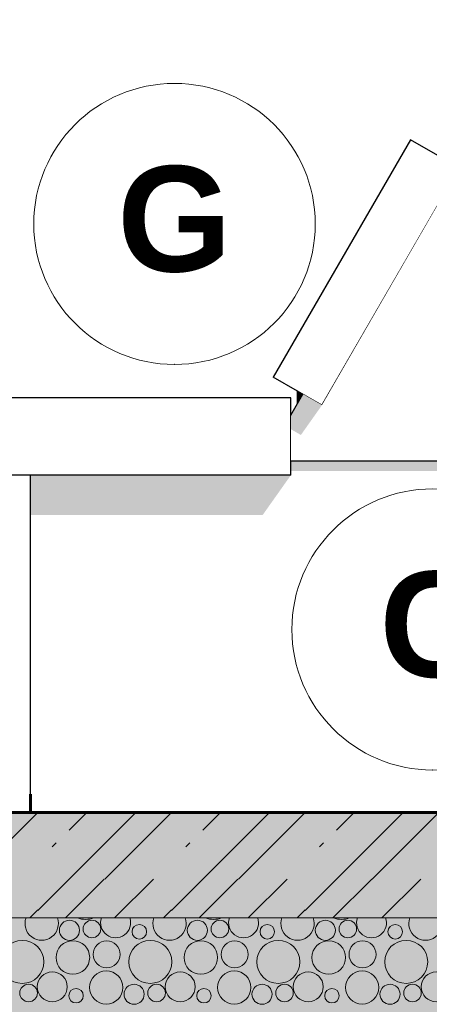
# Model space of a CAD drawing. Header units: millimetres. Extents: x 1794573 to 1818738, y -4558 to 6447.
# Tile 3 of 245: x 1800031 to 1800613, y -273 to 1128. Entities that reach past the tile are written whole.
import ezdxf
from ezdxf.enums import TextEntityAlignment as Align

# ---------------------------------------------------------------- set-up
doc = ezdxf.new("R2010")
doc.units = ezdxf.units.MM
doc.header["$MEASUREMENT"] = 0
doc.linetypes.add('Wipeout_Contour', pattern=[1000, 0, -1000])
for name, color, linetype in [('3 - ZÁKLADOVÉ PASY.3D', 7, 'Continuous'), ('4 - OBKLADY VNITŘNÍ.3D', 7, 'Continuous'), ('4 - PRVKY KLEMPÍŘSKÉ.3D', 7, 'Continuous'), ('5 - SRUB - STĚNY NOSNÉ.4D', 7, 'Continuous'), ('6 - ROUBENKA - ZÁBRADLÍ.5D', 7, 'Continuous'), ('Konstrukce – Dělicí čáry vrstev', 7, 'Continuous'), ('Nové_2 - TEXT HLAVNÍ NS.2D', 7, 'Continuous'), ('Nové_4 - ZDIVO - STĚNY NOSNÉ.3D', 7, 'Continuous'), ('Nové_Výplně - Povrchové', 7, 'Continuous'), ('Výplně - Povrchové', 7, 'Continuous'), ('Výplně – Řezové', 7, 'Continuous')]:
    doc.layers.add(name, color=color, linetype=linetype)
doc.styles.add('GENEROVANÝ_STYL_2', font='Arial Bold.ttf')

# ---------------------------------------------------------------- blocks, each defined once
blk = doc.blocks.new('Řez_12', base_point=(1118812.4, 0))
at = {"color": 254, "linetype": 'Wipeout_Contour', "lineweight": 0, "ltscale": 10802719.34709954}
blk.add_wipeout([(1800046.5, 26), (1800896.5, 26), (1800896.5, 500), (1800416.5, 500), (1800416.5, 480), (1800046.5, 480)], dxfattribs=at).dxf.layer = 'Nové_Výplně - Povrchové'
at = {"layer": 'Nové_4 - ZDIVO - STĚNY NOSNÉ.3D', "linetype": 'Continuous', "lineweight": 0, "true_color": 0x000000}
for points in [[(1800806, 500), (1800416.5, 500), (1800416.5, 485.9), (1800684.3, 485.9), (1800769.4, 436.7)], [(1800046.5, 480), (1800046.5, 423.4), (1800376.5, 423.4), (1800416.5, 480)]]:
    blk.add_hatch(color=18, dxfattribs=at).paths.add_polyline_path(points)
at = {"layer": 'Nové_4 - ZDIVO - STĚNY NOSNÉ.3D', "color": 7, "linetype": 'Continuous', "lineweight": 30}
for p, q in [((1800785.2, 500), (1800806, 500)), ((1800806, 500), (1800896.5, 500)), ((1800896.5, 500), (1800896.5, 166.7)), ((1800046.5, 26), (1800046.5, 480))]:
    blk.add_line(p, q, dxfattribs=at)
blk = doc.blocks.new('Řez_33', base_point=(1118812.4, 0))
at = {"color": 254, "linetype": 'Wipeout_Contour', "lineweight": 0, "ltscale": 10801558.42783133}
blk.add_wipeout([(1800416.5, 480), (1800416.5, 510), (1800416.5, 550), (1800416.5, 590), (1799946.5, 590), (1799946.5, 480)], dxfattribs=at).dxf.layer = 'Výplně - Povrchové'
at = {"layer": '6 - ROUBENKA - ZÁBRADLÍ.5D', "color": 7, "linetype": 'Continuous', "lineweight": 30}
for p, q in [((1800416.5, 590), (1799946.5, 590)), ((1799946.5, 480), (1799946.5, 590)), ((1800416.5, 550), (1800416.5, 590)), ((1800416.5, 510), (1800416.5, 550)), ((1800416.5, 480), (1800416.5, 510)), ((1800416.5, 480), (1799946.5, 480))]:
    blk.add_line(p, q, dxfattribs=at)
blk = doc.blocks.new('Řez_34', base_point=(1118812.4, 0))
at = {"color": 254, "linetype": 'Wipeout_Contour', "lineweight": 0, "ltscale": 7202094.872648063}
blk.add_wipeout([(1800460.7, 579.6), (1800655.7, 917.3), (1800586.4, 957.3), (1800391.4, 619.6)], dxfattribs=at).dxf.layer = 'Výplně - Povrchové'
at = {"layer": '6 - ROUBENKA - ZÁBRADLÍ.5D', "color": 7, "linetype": 'Continuous', "lineweight": 30}
for p, q in [((1800586.4, 957.3), (1800391.4, 619.6)), ((1800655.7, 917.3), (1800586.4, 957.3)), ((1800655.7, 917.3), (1800460.7, 579.6)), ((1800460.7, 579.6), (1800391.4, 619.6))]:
    blk.add_line(p, q, dxfattribs=at)
blk = doc.blocks.new('*X40', base_point=(1118812.4, 0))
at = {"layer": 'Výplně – Řezové', "color": 7, "linetype": 'Continuous', "lineweight": 0}
for centre, radius in [((1800101.8, -167.7), 14.3), ((1800133.7, -165.9), 12.5), ((1800283.6, -167.7), 14.3), ((1800315.6, -165.9), 12.5), ((1800465.5, -167.7), 14.3), ((1800497.4, -165.9), 12.5), ((1800201.1, -169.8), 10.3), ((1800382.9, -169.8), 10.3), ((1800564.8, -169.8), 10.3), ((1800034.8, -212.6), 30.6), ((1800216.7, -212.6), 30.6), ((1800398.6, -212.6), 30.6), ((1800580.4, -212.6), 30.6), ((1800106.6, -206.4), 23.9), ((1800154.6, -202), 19.2), ((1800288.5, -206.4), 23.9), ((1800336.5, -202), 19.2), ((1800470.3, -206.4), 23.9), ((1800518.3, -202), 19.2), ((1800077.4, -248.1), 21.3), ((1800154.1, -249.1), 23.7), ((1800259.2, -248.1), 21.3), ((1800336, -249.1), 23.7), ((1800441.1, -248.1), 21.3), ((1800517.8, -249.1), 23.7), ((1800623, -248.1), 21.3), ((1800043.7, -256.9), 12.5), ((1800111.1, -260.8), 10.3), ((1800193.6, -258.7), 14.3), ((1800225.6, -256.9), 12.5), ((1800292.9, -260.8), 10.3), ((1800375.5, -258.7), 14.3), ((1800407.4, -256.9), 12.5), ((1800474.8, -260.8), 10.3), ((1800557.4, -258.7), 14.3), ((1800589.3, -256.9), 12.5)]:
    blk.add_circle(centre, radius, dxfattribs=at)
for centre, radius, start, end in [((1800062.3, -158.1), 23.7, 159.8511, 20.1489), ((1800124.8, -121.6), 30.6, 248.0885, 291.9115), ((1800167.4, -157.1), 21.3, 160.608, 19.392), ((1800244.1, -158.1), 23.7, 159.8511, 20.1489), ((1800306.7, -121.6), 30.6, 248.0885, 291.9115), ((1800349.2, -157.1), 21.3, 160.608, 19.392), ((1800426, -158.1), 23.7, 159.8511, 20.1489), ((1800488.6, -121.6), 30.6, 248.0885, 291.9115), ((1800531.1, -157.1), 21.3, 160.608, 19.392), ((1800607.8, -158.1), 23.7, 159.8511, 20.1489)]:
    blk.add_arc(centre, radius, start, end, dxfattribs=at)
blk = doc.blocks.new('*X41', base_point=(1118812.4, 0))
at = {"layer": 'Výplně – Řezové', "color": 7, "linetype": 'Continuous', "lineweight": 0}
for p, q in [((1799961.9, -94.7), (1800056.6, 0)), ((1800101.3, -94.7), (1800196, 0)), ((1800101.3, -25), (1800126.3, 0)), ((1800151.9, -94.7), (1800246.6, 0)), ((1800291.3, -94.7), (1800386, 0)), ((1800291.3, -25), (1800316.3, 0)), ((1800341.9, -94.7), (1800436.6, 0)), ((1800481.3, -94.7), (1800576, 0)), ((1800481.3, -25), (1800506.3, 0)), ((1800531.9, -94.7), (1800626.6, 0)), ((1800077.3, -48.9), (1800083, -43.3)), ((1800267.3, -48.9), (1800273, -43.3)), ((1800457.3, -48.9), (1800463, -43.3)), ((1800056.6, -139.4), (1800101.3, -94.7)), ((1800096, -150), (1800151.3, -94.7)), ((1800165.7, -150), (1800221, -94.7)), ((1800246.6, -139.4), (1800291.3, -94.7)), ((1800286, -150), (1800341.3, -94.7)), ((1800355.7, -150), (1800411, -94.7)), ((1800436.6, -139.4), (1800481.3, -94.7)), ((1800476, -150), (1800531.3, -94.7)), ((1800545.7, -150), (1800601, -94.7)), ((1800045.4, -150), (1800056.6, -138.8)), ((1800235.4, -150), (1800246.6, -138.8)), ((1800425.4, -150), (1800436.6, -138.8))]:
    blk.add_line(p, q, dxfattribs=at)
blk = doc.blocks.new('Řez_39', base_point=(1118812.4, 0))
at = {"layer": '5 - SRUB - STĚNY NOSNÉ.4D', "color": 7, "linetype": 'Continuous', "lineweight": 60}
blk.add_line((1814611.1, 0), (1798679.7, 0), dxfattribs=at)
at = {"layer": 'Konstrukce – Dělicí čáry vrstev', "color": 7, "linetype": 'Continuous', "lineweight": 0}
blk.add_line((1814611.1, -150), (1798679.7, -150), dxfattribs=at)
at = {"layer": '5 - SRUB - STĚNY NOSNÉ.4D', "lineweight": 0}
for name in ['*X41', '*X40']:
    blk.add_blockref(name, (1118812.4, 0), dxfattribs=at)
blk = doc.blocks.new('Řez_40', base_point=(1118812.4, 0))
at = {"color": 254, "linetype": 'Wipeout_Contour', "lineweight": 0, "ltscale": 7201885.967199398}
blk.add_wipeout([(1800046.5, 0), (1800896.5, 0), (1800896.5, 26), (1800046.5, 26)], dxfattribs=at).dxf.layer = 'Výplně - Povrchové'
at = {"layer": '3 - ZÁKLADOVÉ PASY.3D', "color": 7, "linetype": 'Continuous', "lineweight": 60}
blk.add_line((1800046.5, 26), (1800046.5, 0), dxfattribs=at)
blk = doc.blocks.new('Řez_46', base_point=(1118812.4, 0))
at = {"color": 254, "linetype": 'Wipeout_Contour', "lineweight": 0, "ltscale": 23459917.1992725}
blk.add_wipeout([(1800416.5, 565.5), (1800416.5, 500), (1800785.2, 500), (1803573.1, 5329.3), (1811376.5, 5738.3), (1812886.9, 2000), (1813269.7, 2000), (1811610.8, 6106), (1803362, 5673.7), (1800628.4, 933), (1800655.7, 917.3), (1800460.7, 579.6), (1800433.6, 595.2)], dxfattribs=at).dxf.layer = 'Výplně - Povrchové'
at = {"layer": '4 - PRVKY KLEMPÍŘSKÉ.3D', "linetype": 'Continuous', "lineweight": 0, "true_color": 0x000000}
blk.add_hatch(color=18, dxfattribs=at).paths.add_polyline_path([(1800416.5, 545.3), (1800430.7, 537.1), (1800460.7, 579.6), (1800433.6, 595.2), (1800416.5, 565.5)])
at = {"layer": '4 - PRVKY KLEMPÍŘSKÉ.3D', "color": 181, "linetype": 'Continuous', "lineweight": 30, "true_color": 0x9e3eff}
for p, q in [((1800416.5, 565.5), (1800433.6, 595.2)), ((1800785.2, 500), (1800416.5, 500))]:
    blk.add_line(p, q, dxfattribs=at)
blk = doc.blocks.new('Řez_76', base_point=(1118812.4, 0))
at = {"color": 254, "linetype": 'Wipeout_Contour', "lineweight": 0, "ltscale": 7201707.294827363}
blk.add_wipeout([(1800426.2, 597.1), (1800427.2, 598.9), (1800426.3, 599.4), (1800426.2, 599.3)], dxfattribs=at).dxf.layer = 'Výplně - Povrchové'
at = {"color": 254, "linetype": 'Wipeout_Contour', "lineweight": 0, "ltscale": 7201711.956527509}
blk.add_wipeout([(1800426.2, 588.2), (1800431.1, 596.6), (1800427.2, 598.9), (1800426.2, 597.1)], dxfattribs=at).dxf.layer = 'Výplně - Povrchové'
at = {"color": 254, "linetype": 'Wipeout_Contour', "lineweight": 0, "ltscale": 7201717.893277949}
blk.add_wipeout([(1800431.1, 596.6), (1800426.2, 588.2), (1800426.2, 582.3), (1800433.6, 595.2)], dxfattribs=at).dxf.layer = 'Výplně - Povrchové'
at = {"layer": '4 - PRVKY KLEMPÍŘSKÉ.3D', "linetype": 'Continuous', "lineweight": 0, "true_color": 0x000000}
for points in [[(1800426.2, 597.1), (1800427.2, 598.9), (1800426.3, 599.4), (1800426.2, 599.3)], [(1800426.2, 588.2), (1800431.1, 596.6), (1800427.2, 598.9), (1800426.2, 597.1)], [(1800431.1, 596.6), (1800426.2, 588.2), (1800426.2, 582.3), (1800433.6, 595.2)]]:
    blk.add_hatch(color=18, dxfattribs=at).paths.add_polyline_path(points)
at = {"layer": '4 - PRVKY KLEMPÍŘSKÉ.3D', "color": 181, "linetype": 'Continuous', "lineweight": 30, "true_color": 0x9e3eff}
for p, q in [((1800426.3, 599.4), (1800426.2, 599.3)), ((1800426.2, 597.1), (1800426.2, 599.3)), ((1800426.2, 588.2), (1800426.2, 597.1)), ((1800426.2, 582.3), (1800426.2, 588.2))]:
    blk.add_line(p, q, dxfattribs=at)
blk = doc.blocks.new('Řez_88', base_point=(1118812.4, 0))
at = {"layer": '4 - PRVKY KLEMPÍŘSKÉ.3D', "linetype": 'Continuous', "lineweight": 0, "true_color": 0x000000}
blk.add_hatch(color=18, dxfattribs=at).paths.add_polyline_path([(1800426, 594.6), (1800426, 596.7), (1800426, 596.7), (1800426, 596.7)])
blk = doc.blocks.new('Řez_90', base_point=(1118812.4, 0))
at = {"color": 254, "linetype": 'Wipeout_Contour', "lineweight": 0, "ltscale": 10802557.71391884}
blk.add_wipeout([(1800426, 597.1), (1800426.2, 597.4), (1800426.2, 599.3), (1800426.3, 599.4), (1800426.2, 599.5), (1800426, 599.3)], dxfattribs=at).dxf.layer = 'Výplně - Povrchové'
at = {"color": 254, "linetype": 'Wipeout_Contour', "lineweight": 0, "ltscale": 9002130.741121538}
blk.add_wipeout([(1800426, 597.1), (1800426, 588.2), (1800426.2, 588.5), (1800426.2, 597.1), (1800426.2, 597.4)], dxfattribs=at).dxf.layer = 'Výplně - Povrchové'
at = {"layer": '4 - PRVKY KLEMPÍŘSKÉ.3D', "linetype": 'Continuous', "lineweight": 0, "true_color": 0x000000}
blk.add_hatch(color=18, dxfattribs=at).paths.add_polyline_path([(1800426, 597.1), (1800426.2, 597.4), (1800426.2, 599.3), (1800426.3, 599.4), (1800426.2, 599.5), (1800426, 599.3)])
at = {"layer": '4 - PRVKY KLEMPÍŘSKÉ.3D', "color": 181, "linetype": 'Continuous', "lineweight": 30, "true_color": 0x9e3eff}
for p in [(1800426.2, 599.5), (1800426, 597.1)]:
    blk.add_line(p, (1800426, 599.3), dxfattribs=at)
at = {"color": 254, "linetype": 'Wipeout_Contour', "lineweight": 0, "ltscale": 9002130.728283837}
blk.add_wipeout([(1800426, 588.2), (1800426, 582), (1800426.2, 582.3), (1800426.2, 588.2), (1800426.2, 588.5)], dxfattribs=at).dxf.layer = 'Výplně - Povrchové'
at = {"layer": '4 - PRVKY KLEMPÍŘSKÉ.3D', "linetype": 'Continuous', "lineweight": 0, "true_color": 0x000000}
for points in [[(1800426, 597.1), (1800426, 588.2), (1800426.2, 588.5), (1800426.2, 597.1), (1800426.2, 597.4)], [(1800426, 588.2), (1800426, 582), (1800426.2, 582.3), (1800426.2, 588.2), (1800426.2, 588.5)]]:
    blk.add_hatch(color=18, dxfattribs=at).paths.add_polyline_path(points)
at = {"layer": '4 - PRVKY KLEMPÍŘSKÉ.3D', "color": 181, "linetype": 'Continuous', "lineweight": 30, "true_color": 0x9e3eff}
for p, q in [((1800426, 588.2), (1800426, 597.1)), ((1800426, 582), (1800426, 588.2))]:
    blk.add_line(p, q, dxfattribs=at)
blk = doc.blocks.new('Popiska_7', base_point=(1800617.9, 60.4))
at = {"layer": 'Nové_2 - TEXT HLAVNÍ NS.2D', "color": 5, "linetype": 'Continuous', "lineweight": 15, "true_color": 0x1c1cff, "flags": 128}
blk.add_lwpolyline([(1800817.9, 260.4, 1), (1800417.9, 260.4, 1)], format="xyb", close=True, dxfattribs=at)
at = {"layer": 'Nové_2 - TEXT HLAVNÍ NS.2D', "color": 5, "linetype": 'Continuous', "lineweight": 15, "true_color": 0x1c1cff}
blk.add_point((1800617.9, 60.4), dxfattribs=at)
at = {"layer": 'Nové_2 - TEXT HLAVNÍ NS.2D', "color": 5, "lineweight": 0, "true_color": 0x1c1cff, "style": 'GENEROVANÝ_STYL_2'}
blk.add_attdef('customHeadContent', text='', height=150, dxfattribs=at).set_placement((1800617.9, 267.7), align=Align.MIDDLE_CENTER)
blk = doc.blocks.new('Popiska_11', base_point=(1800251.1, 637.4))
at = {"layer": 'Nové_2 - TEXT HLAVNÍ NS.2D', "color": 5, "linetype": 'Continuous', "lineweight": 15, "true_color": 0x1c1cff, "flags": 128}
blk.add_lwpolyline([(1800451.1, 837.4, 1), (1800051.1, 837.4, 1)], format="xyb", close=True, dxfattribs=at)
at = {"layer": 'Nové_2 - TEXT HLAVNÍ NS.2D', "color": 5, "linetype": 'Continuous', "lineweight": 15, "true_color": 0x1c1cff}
blk.add_point((1800251.1, 637.4), dxfattribs=at)
at = {"layer": 'Nové_2 - TEXT HLAVNÍ NS.2D', "color": 5, "lineweight": 0, "true_color": 0x1c1cff, "style": 'GENEROVANÝ_STYL_2'}
blk.add_attdef('customHeadContent', text='', height=150, dxfattribs=at).set_placement((1800251.1, 844.7), align=Align.MIDDLE_CENTER)

msp = doc.modelspace()

# ---------------------------------------------------------------- block references
at = {"layer": '5 - SRUB - STĚNY NOSNÉ.4D', "lineweight": 0}
msp.add_blockref('Řez_39', (1118812.4, 0), dxfattribs=at)
at = {"layer": 'Nové_4 - ZDIVO - STĚNY NOSNÉ.3D', "lineweight": 0}
msp.add_blockref('Řez_12', (1118812.4, 0), dxfattribs=at)

# ---------------------------------------------------------------- next in the draw order: block references
at = {"layer": '3 - ZÁKLADOVÉ PASY.3D', "lineweight": 0}
msp.add_blockref('Řez_40', (1118812.4, 0), dxfattribs=at)
at = {"layer": '6 - ROUBENKA - ZÁBRADLÍ.5D', "lineweight": 0}
msp.add_blockref('Řez_33', (1118812.4, 0), dxfattribs=at)
at = {"layer": 'Nové_2 - TEXT HLAVNÍ NS.2D', "color": 5, "linetype": 'Continuous', "lineweight": 15, "true_color": 0x1c1cff}
msp.add_blockref('Popiska_7', (1800617.9, 60.4), dxfattribs=at).add_auto_attribs({'customHeadContent': 'C'})

# ---------------------------------------------------------------- next in the draw order: hatches: boundary and pattern name
at = {"layer": '4 - OBKLADY VNITŘNÍ.3D', "linetype": 'Continuous', "lineweight": 0}
msp.add_hatch(color=255, dxfattribs=at).paths.add_polyline_path([(1794573.3, 0), (1818737.8, 0), (1818737.8, -4557.8), (1794573.3, -4557.8)])

# ---------------------------------------------------------------- next in the draw order: linework, layer by layer
at = {"layer": '4 - OBKLADY VNITŘNÍ.3D', "color": 7, "linetype": 'Continuous', "lineweight": 60, "flags": 128}
msp.add_lwpolyline([(1794573.3, 0), (1818737.8, 0), (1818737.8, -4557.8), (1794573.3, -4557.8)], close=True, dxfattribs=at)

# ---------------------------------------------------------------- next in the draw order: block references
at = {"layer": '6 - ROUBENKA - ZÁBRADLÍ.5D', "lineweight": 0}
msp.add_blockref('Řez_34', (1118812.4, 0), dxfattribs=at)

# ---------------------------------------------------------------- next in the draw order: block references
at = {"layer": '4 - PRVKY KLEMPÍŘSKÉ.3D', "lineweight": 0}
msp.add_blockref('Řez_46', (1118812.4, 0), dxfattribs=at)

# ---------------------------------------------------------------- next in the draw order: block references
msp.add_blockref('Řez_76', (1118812.4, 0), dxfattribs=at)

# ---------------------------------------------------------------- next in the draw order: block references
msp.add_blockref('Řez_88', (1118812.4, 0), dxfattribs=at)

# ---------------------------------------------------------------- next in the draw order: block references
msp.add_blockref('Řez_90', (1118812.4, 0), dxfattribs=at)

# ---------------------------------------------------------------- next in the draw order: block references
at = {"layer": 'Nové_2 - TEXT HLAVNÍ NS.2D', "color": 5, "linetype": 'Continuous', "lineweight": 15, "true_color": 0x1c1cff}
msp.add_blockref('Popiska_11', (1800251.1, 637.4), dxfattribs=at).add_auto_attribs({'customHeadContent': 'G'})

doc.saveas('drawing.dxf')
